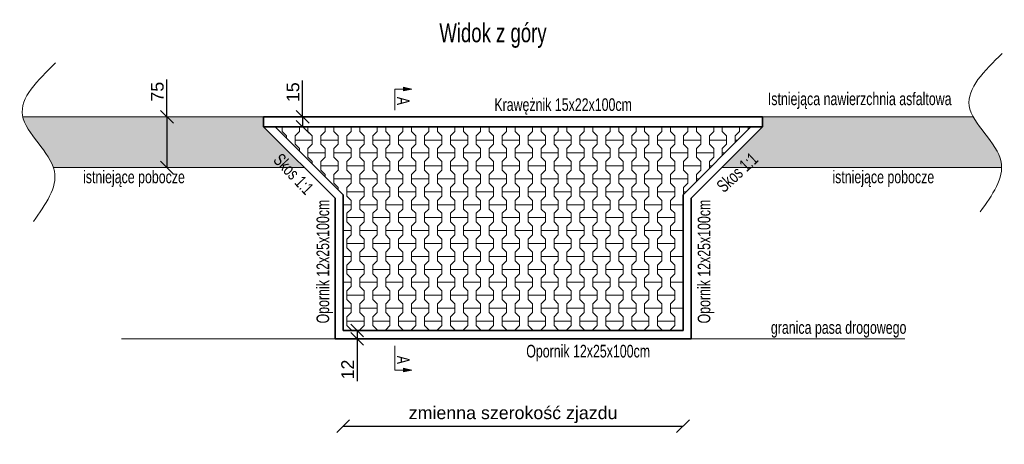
# Model space of a CAD drawing. Header units: millimetres. Extents: x 1024 to 29474, y -14562 to 6512.
# Tile 82 of 83: x 29144 to 29434, y 3325 to 3450. Entities that reach past the tile are written whole.
import ezdxf

# ---------------------------------------------------------------- set-up
doc = ezdxf.new("R2010")
doc.units = ezdxf.units.MM
for name, color, linetype, lineweight in [('D.O. info', 250, 'Continuous', 9), ('D.O. Kr 15x30', 7, 'Continuous', 35), ('D.O. kresk chodnik', 21, 'Continuous', 18), ('D.O. opornik 12x25', 1, 'Continuous', 35), ('D.O. Pobocze', 43, 'Continuous', 13)]:
    doc.layers.add(name, color=color, linetype=linetype, lineweight=lineweight)
doc.styles.get("Standard").update_dxf_attribs({"font": 'arial.ttf'})
doc.dimstyles.new('Kopia ISO-25', dxfattribs={"dimscale": 1.5, "dimtxt": 2.5, "dimasz": 2.5, "dimexe": 1.25, "dimexo": 0.625, "dimtad": 1, "dimtxsty": 'Standard', "dimblk": 'OBLIQUE', "dimcen": 2.5, "dimse1": 1, "dimse2": 1, "dimadec": 0, "dimazin": 0, "dimtfac": 1, "dimtmove": 0, "dimatfit": 3, "dimfxl": 1, "dimarcsym": 0})

# ---------------------------------------------------------------- blocks, each defined once
blk = doc.blocks.new('_Oblique')
at = {"color": 0, "linetype": 'ByBlock', "lineweight": -2}
blk.add_line((-0.5, -0.5), (0.5, 0.5), dxfattribs=at)
blk = doc.blocks.new('*D236')
at = {"layer": 'D.O. info', "color": 0, "linetype": 'Continuous', "lineweight": -2}
blk.add_line((29239.39, 3329.95), (29339.39, 3329.95), dxfattribs=at)
at = {"layer": 'Defpoints', "color": 0}
for p in [(29239.39, 3358.08), (29339.39, 3358.08), (29339.39, 3329.95)]:
    blk.add_point(p, dxfattribs=at)
at = {"layer": 'D.O. info', "color": 0, "lineweight": -2, "xscale": 3.75, "yscale": 3.75, "zscale": 3.75, "rotation": 180}
blk.add_blockref('_Oblique', (29239.39, 3329.95), dxfattribs=at)
at = {"layer": 'D.O. info', "color": 0, "lineweight": -2, "xscale": 3.75, "yscale": 3.75, "zscale": 3.75}
blk.add_blockref('_Oblique', (29339.39, 3329.95), dxfattribs=at)
at = {"layer": 'D.O. info', "color": 0, "insert": (29289.39, 3333.32), "char_height": 3.75, "attachment_point": 5}
blk.add_mtext('zmienna szerokość zjazdu', dxfattribs=at)
blk = doc.blocks.new('*D237')
at = {"layer": 'D.O. info', "color": 0, "lineweight": -2}
for q in [(29227.47, 3431.75), (29227.47, 3418.08)]:
    blk.add_line((29227.47, 3421.08), q, dxfattribs=at)
at = {"layer": 'Defpoints', "color": 0}
for p in [(29215.99, 3421.08), (29215.99, 3418.08), (29227.47, 3418.08)]:
    blk.add_point(p, dxfattribs=at)
at = {"layer": 'D.O. info', "color": 0, "lineweight": -2, "xscale": 3.75, "yscale": 3.75, "zscale": 3.75}
for p, rotation in [((29227.47, 3421.08), 90), ((29227.47, 3418.08), 270)]:
    blk.add_blockref('_Oblique', p, dxfattribs=dict(at, rotation=rotation))
at = {"layer": 'D.O. info', "color": 0, "insert": (29224.62, 3428.29), "char_height": 3.75, "attachment_point": 5, "rotation": 90}
blk.add_mtext('15', dxfattribs=at)
blk = doc.blocks.new('*D238')
at = {"layer": 'D.O. info', "color": 0, "lineweight": -2}
for p, q in [((29243.52, 3358.08), (29243.52, 3355.68)), ((29243.52, 3355.68), (29243.52, 3343.2))]:
    blk.add_line(p, q, dxfattribs=at)
at = {"layer": 'Defpoints', "color": 0}
for p in [(29289.39, 3358.08), (29243.52, 3355.68), (29289.39, 3355.68)]:
    blk.add_point(p, dxfattribs=at)
at = {"layer": 'D.O. info', "color": 0, "lineweight": -2, "xscale": 3.75, "yscale": 3.75, "zscale": 3.75}
for p, rotation in [((29243.52, 3358.08), 90), ((29243.52, 3355.68), 270)]:
    blk.add_blockref('_Oblique', p, dxfattribs=dict(at, rotation=rotation))
at = {"layer": 'D.O. info', "color": 0, "insert": (29240.7, 3346.63), "char_height": 3.75, "attachment_point": 5, "rotation": 90}
blk.add_mtext('12', dxfattribs=at)
blk = doc.blocks.new('*D239')
at = {"layer": 'D.O. info', "color": 0, "lineweight": -2}
for q in [(29187.55, 3432.08), (29187.55, 3406.08)]:
    blk.add_line((29187.55, 3421.08), q, dxfattribs=at)
at = {"layer": 'Defpoints', "color": 0}
for p in [(29180.54, 3421.08), (29187.55, 3406.08), (29191.06, 3406.08)]:
    blk.add_point(p, dxfattribs=at)
at = {"layer": 'D.O. info', "color": 0, "lineweight": -2, "xscale": 3.75, "yscale": 3.75, "zscale": 3.75}
for p, rotation in [((29187.55, 3421.08), 90), ((29187.55, 3406.08), 270)]:
    blk.add_blockref('_Oblique', p, dxfattribs=dict(at, rotation=rotation))
at = {"layer": 'D.O. info', "color": 0, "insert": (29184.71, 3428.45), "char_height": 3.75, "attachment_point": 5, "rotation": 90}
blk.add_mtext('75', dxfattribs=at)

msp = doc.modelspace()

# ---------------------------------------------------------------- hatches: boundary and pattern name
at = {"layer": 'D.O. kresk chodnik'}
h = msp.add_hatch(color=256, dxfattribs=at)
h.dxf.hatch_style = 1
h.paths.add_polyline_path([(29257.097, 3429.237), (29259.597, 3429.237), (29257.097, 3429.737)])
h.paths.add_polyline_path([(29257.097, 3429.237), (29257.097, 3428.737), (29259.597, 3429.237)])
h = msp.add_hatch(dxfattribs=at)
h.set_pattern_fill('FINETTA', color=256, scale=0.05, angle=90, style=2)
h.set_pattern_definition([(90, (-3.827, 102.0557), (-3.81, 3.81), [2.54, -5.08]), (90, (-5.097, 105.8657), (-3.81, 3.81), [2.54, -5.08]), (180, (-3.827, 103.3257), (-3.81, -3.81), [5.08, -2.54]), (135, (-3.827, 104.5957), (-3.81, -3.81), [1.7960512, -3.5921024]), (225, (-3.827, 102.0557), (3.81, -3.81), [1.7960512, -3.5921024])])
h.paths.add_polyline_path([(29219.386, 3418.082), (29359.386, 3418.082), (29339.386, 3398.082), (29339.386, 3358.082), (29239.386, 3358.082), (29239.386, 3398.082)])
h = msp.add_hatch(color=256, dxfattribs=at)
h.dxf.hatch_style = 1
h.paths.add_polyline_path([(29257.097, 3346.482), (29259.597, 3346.482), (29257.097, 3346.982)])
h.paths.add_polyline_path([(29257.097, 3346.482), (29257.097, 3345.982), (29259.597, 3346.482)])
at = {"layer": 'D.O. Pobocze'}
h = msp.add_hatch(dxfattribs=at)
h.set_pattern_fill('GRAVL1', color=256, scale=0.3, style=2)
h.set_pattern_definition([(228.0128, (1.6595, 110.9457), (-60.959986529, -68.580010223), [1.0251643, -101.4914506]), (184.9697, (0.97372, 110.18367), (91.4400080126, 7.6199337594), [1.7592142, -174.1621485]), (132.5104, (-0.7789, 110.03127), (76.199929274, -83.820066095), [1.2404446, -122.8041638]), (267.2737, (-3.75068, 108.12627), (7.619969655, 152.4000022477), [1.6020136, -158.599312]), (292.8337, (-3.82688, 106.52607), (-38.1000754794, 91.4399726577), [1.5709011, -155.5194223]), (357.2737, (-3.21728, 105.07827), (-152.4000022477, 7.619969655), [1.6020136, -158.599312]), (37.6942, (-1.61708, 105.00207), (-99.0600559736, -76.1999268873), [2.118581, -209.7393494]), (72.2553, (0.05932, 106.29747), (53.3400820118, 167.639971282), [2.0001586, -198.015766]), (121.4296, (0.66892, 108.20247), (-60.9600627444, 99.059962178), [1.607439, -159.1366363]), (175.2364, (-0.1693, 109.5741), (83.820007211, -7.619935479), [1.8351398, -89.921814]), (222.3974, (-1.99808, 109.72647), (-91.4400560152, -83.819939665), [2.3732338, -234.9503175]), (138.8141, (3.7931, 108.0501), (-53.340022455, 45.719979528), [0.8100136, -80.1916913]), (171.4692, (3.18352, 108.58347), (99.0599869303, -15.2400602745), [1.541046, -152.5639138]), (225, (1.6595, 108.812), (-1e-15, -7.6200024), [1.077628, -9.698675]), (203.1986, (1.1261, 109.7265), (38.099997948, 15.2400101), [0.580324, -57.4518663]), (291.8014, (0.5927, 109.4979), (-7.61999932, 22.86000208), [0.8206969, -40.2142604]), (30.9638, (0.8975, 108.7359), (22.85998493, 15.240018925), [1.332959, -43.0988953]), (161.5651, (2.0405, 109.4217), (15.24000331, -7.61998783), [0.9638614, -23.132697]), (16.3895, (-3.82688, 109.49787), (76.200016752, 22.859944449), [1.350264, -133.6764789]), (70.3462, (-2.5315, 109.87887), (-30.479963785, -83.820016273), [1.1327968, -112.146649]), (293.1986, (2.0405, 110.9457), (-15.2400101, 38.099997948), [1.1606403, -56.87155]), (343.6105, (2.49772, 109.87887), (-76.200016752, 22.859944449), [1.350264, -133.6764789]), (339.444, (-3.8269, 104.7735), (-38.100014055, 15.239969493), [1.3021056, -63.8032049]), (294.7751, (-2.6077, 104.3163), (-38.099940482, 83.820026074), [1.0910164, -108.0107797]), (66.8014, (2.1167, 103.3257), (15.2400101, 38.099997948), [1.1606403, -56.87155]), (17.354, (2.57392, 104.39247), (-99.0600153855, -30.479958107), [1.2773482, -126.4571309]), (69.444, (-1.6171, 103.3257), (-15.239969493, -38.100014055), [0.6510528, -64.4542577]), (101.3099, (1.6595, 103.3257), (-7.61998196, 30.48000573), [0.3885438, -38.465981]), (165.9638, (1.5833, 103.7067), (22.86000416, -7.6199852), [1.5709011, -29.847159]), (186.009, (0.05932, 104.08767), (76.199998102, 7.619994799), [1.455801, -144.1240933]), (303.6901, (0.8975, 108.05), (-7.62001017, 15.23999663), [1.0989716, -26.375327]), (353.1572, (1.50712, 107.13567), (129.539995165, -15.2400609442), [1.9186703, -189.94803]), (60.9454, (3.4121, 106.9071), (-30.480000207, -53.34000293), [0.7845247, -77.6681759]), (90, (3.793, 107.593), (-7.62, 7.62), [0.4572, -7.1628]), (120.2564, (-0.0931, 104.3163), (30.479961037, -53.340018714), [1.0586009, -104.8018224]), (48.0128, (-0.6265, 105.2307), (60.959986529, 68.580010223), [2.0503286, -100.4662862]), (0, (0.745, 106.755), (7.62, 7.62), [1.9812, -5.6388]), (325.3048, (2.7263, 106.75467), (-76.1999562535, 53.340065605), [1.2048287, -119.2779479]), (254.0546, (3.7169, 106.0689), (-7.619999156, -30.480000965), [1.1094872, -54.364951]), (207.646, (3.41212, 105.00207), (-144.7799680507, -76.2000587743), [1.8064353, -178.8373919]), (175.4261, (1.81192, 104.16387), (-99.0600042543, 7.619960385), [1.9110884, -189.1975439])])
edge = h.paths.add_edge_path()
edge.add_spline(control_points=[(29145.095, 3421.082), (29146.157, 3416.18), (29152.433, 3411.236), (29154.134, 3406.082)], knot_values=[18.7140777, 18.7140777, 18.7140777, 18.7140777, 36.0116158, 36.0116158, 36.0116158, 36.0116158], degree=3, periodic=0)
edge.add_line((29154.134, 3406.082), (29227.992, 3406.082))
edge.add_line((29227.992, 3406.082), (29215.992, 3418.082))
edge.add_line((29215.992, 3418.082), (29215.992, 3421.082))
edge.add_line((29215.992, 3421.082), (29145.095, 3421.082))
h.paths.add_polyline_path([(29181.845, 3409.708), (29187.493, 3409.708), (29187.493, 3416.96), (29181.845, 3416.96)], flags=24)
h.paths.add_polyline_path([(29162.186, 3417.345), (29162.186, 3411.667), (29177.819, 3411.667), (29177.819, 3417.345)], flags=24)
edge = h.paths.add_edge_path()
edge.add_line((29362.78, 3421.082), (29362.78, 3418.082))
edge.add_line((29362.78, 3418.082), (29350.78, 3406.082))
edge.add_line((29350.78, 3406.082), (29433.144, 3406.082))
edge.add_spline(control_points=[(29433.144, 3406.082), (29433.152, 3406.657), (29432.719, 3411.813), (29427.135, 3416.75), (29424.77, 3421.082)], knot_values=[21.9977775, 21.9977775, 21.9977775, 21.9977775, 23.899365, 39.118051, 39.118051, 39.118051, 39.118051], degree=3, periodic=0)
edge.add_line((29424.77, 3421.082), (29362.78, 3421.082))
h.paths.add_polyline_path([(29387.069, 3417.345), (29387.069, 3411.667), (29402.701, 3411.667), (29402.701, 3417.345)], flags=24)
h.paths.add_polyline_path([(29205.686, 3415.531), (29211.429, 3415.531), (29211.429, 3422.493), (29205.686, 3422.493)], flags=24)

# ---------------------------------------------------------------- linework, layer by layer
at = {"layer": 'D.O. info'}
for p, q in [((29215.992, 3421.082), (29145.095, 3421.082)), ((29362.78, 3421.082), (29424.77, 3421.082)), ((29227.992, 3406.082), (29154.134, 3406.082)), ((29350.78, 3406.082), (29433.144, 3406.082)), ((29236.986, 3355.682), (29174.115, 3355.682)), ((29404.657, 3355.682), (29341.786, 3355.682))]:
    msp.add_line(p, q, dxfattribs=at)
for points in [[(29433.34, 3439.705), (29423.595, 3424.274), (29432.992, 3407.8), (29426.843, 3393.066)], [(29154.767, 3436.907), (29145.022, 3421.477), (29154.419, 3405.002), (29148.27, 3390.268)]]:
    msp.add_spline(points, degree=3, dxfattribs=at)
at = {"layer": 'D.O. Kr 15x30'}
for p, q in [((29215.992, 3421.082), (29362.78, 3421.082)), ((29215.992, 3418.082), (29215.992, 3421.082)), ((29362.78, 3418.082), (29362.78, 3421.082)), ((29215.992, 3418.082), (29362.78, 3418.082))]:
    msp.add_line(p, q, dxfattribs=at)
at = {"layer": 'D.O. kresk chodnik'}
for p, q in [((29254.597, 3429.237), (29254.597, 3422.973)), ((29254.597, 3429.237), (29259.597, 3429.237)), ((29257.097, 3429.737), (29259.597, 3429.237)), ((29257.097, 3428.737), (29257.097, 3429.737)), ((29257.097, 3429.237), (29259.597, 3429.237)), ((29257.097, 3428.737), (29259.597, 3429.237)), ((29254.597, 3353.555), (29254.597, 3346.482)), ((29254.597, 3346.482), (29259.597, 3346.482)), ((29257.097, 3346.982), (29259.597, 3346.482)), ((29257.097, 3345.982), (29257.097, 3346.982)), ((29257.097, 3346.482), (29259.597, 3346.482)), ((29257.097, 3345.982), (29259.597, 3346.482))]:
    msp.add_line(p, q, dxfattribs=at)
at = {"layer": 'D.O. opornik 12x25'}
for p, q in [((29236.986, 3397.088), (29215.992, 3418.082)), ((29239.386, 3398.082), (29219.386, 3418.082)), ((29339.386, 3398.082), (29359.386, 3418.082)), ((29341.786, 3397.088), (29362.78, 3418.082)), ((29236.986, 3355.682), (29236.986, 3397.088)), ((29239.386, 3358.082), (29239.386, 3398.082)), ((29339.386, 3358.082), (29339.386, 3398.082)), ((29341.786, 3355.682), (29341.786, 3397.088)), ((29239.386, 3358.082), (29339.386, 3358.082)), ((29236.986, 3355.682), (29341.786, 3355.682))]:
    msp.add_line(p, q, dxfattribs=at)

# ---------------------------------------------------------------- texts
at = {"layer": 'D.O. info', "color": 0, "linetype": 'Continuous', "width": 0.7}
for s, height, p in [('Widok z góry', 5.586, (29267.685, 3443.011)), ('Istniejąca nawierzchnia asfaltowa', 3.724, (29364.357, 3424.485)), ('Krawężnik 15x22x100cm', 3.724, (29283.87, 3422.772)), ('istniejące pobocze', 3.724, (29162.852, 3401.482)), ('istniejące pobocze', 3.724, (29383.345, 3401.482)), ('granica pasa drogowego', 3.724, (29365.247, 3357.141)), ('Opornik 12x25x100cm', 3.724, (29293.259, 3350.176))]:
    msp.add_text(s, height=height, dxfattribs=at).set_placement(p)
for s, rotation, p in [('A', 270, (29255.21, 3426.925)), ('Skos 1:1', 673.50393, (29218.569, 3408.086)), ('Skos 1:1', 402.7191, (29351.406, 3398.495)), ('Opornik 12x25x100cm', 90, (29235.268, 3360.204)), ('Opornik 12x25x100cm', 90, (29347.432, 3360.204)), ('A', 270, (29255.21, 3350.681))]:
    msp.add_text(s, height=3.724, rotation=rotation, dxfattribs=at).set_placement(p)

# ---------------------------------------------------------------- dimensions: what is measured, and where the dimension line sits
at = {"layer": 'D.O. info'}
for base, p1, p2, text, picture, middle in [((29187.553, 3406.082), (29180.544, 3421.082), (29191.063, 3406.082), '75', '*D239', (29187.553, 3428.454)), ((29227.469, 3418.082), (29215.992, 3421.082), (29215.992, 3418.082), '15', '*D237', (29227.469, 3428.293)), ((29243.52, 3355.682), (29289.386, 3358.082), (29289.386, 3355.682), '12', '*D238', (29243.52, 3346.63))]:
    dim = msp.add_linear_dim(base=base, p1=p1, p2=p2, angle=90, text=text, dimstyle='Kopia ISO-25', override={"dimtxsty": 'Standard'}, dxfattribs=at)
    dim.commit()
    dim.dimension.update_dxf_attribs({"geometry": picture, "text_midpoint": middle, "dimtype": 160})
at = {"layer": 'D.O. info', "color": 0, "linetype": 'Continuous'}
dim = msp.add_linear_dim(base=(29339.386, 3329.947), p1=(29239.386, 3358.082), p2=(29339.386, 3358.082), text='zmienna szerokość zjazdu', dimstyle='Kopia ISO-25', override={"dimblk": 'Oblique'}, dxfattribs=at)
dim.commit()
dim.dimension.update_dxf_attribs({"geometry": '*D236', "text_midpoint": (29289.386, 3333.321)})

doc.saveas('drawing.dxf')
